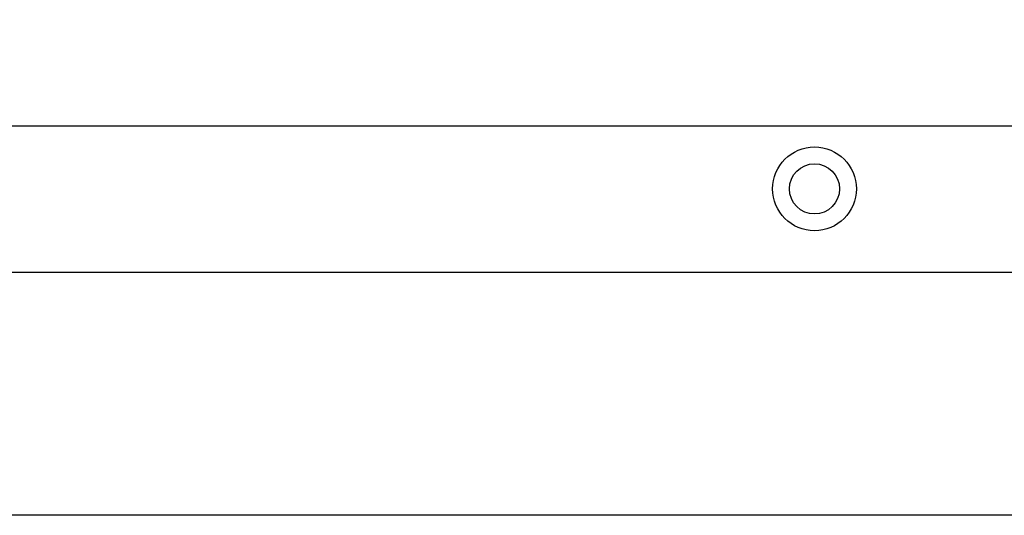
# Model space of a CAD drawing. Header units: millimetres. Extents: x 6964 to 8548, y -230 to 508.
# Tile 3 of 137: x 7100 to 7194, y -230 to -183. Entities that reach past the tile are written whole.
import ezdxf

# ---------------------------------------------------------------- set-up
doc = ezdxf.new("R2010")
doc.units = ezdxf.units.MM
doc.header["$LTSCALE"] = 3

msp = doc.modelspace()

# ---------------------------------------------------------------- linework, layer by layer
at = {"linetype": 'Continuous', "lineweight": 30}
for p, q in [((7439.249, -192.786), (7040.249, -192.786)), ((7435.749, -206.786), (7043.749, -206.786))]:
    msp.add_line(p, q, dxfattribs=at)
at = {"color": 1}
msp.add_lwpolyline([(6964.349, 508.163), (8121.422, 508.163), (8121.422, -229.964), (6964.349, -229.964)], close=True, dxfattribs=at)
at = {"linetype": 'Continuous', "lineweight": 30}
for radius in [4, 2.4]:
    msp.add_circle((7175.749, -198.786), radius, dxfattribs=at)

doc.saveas('drawing.dxf')
